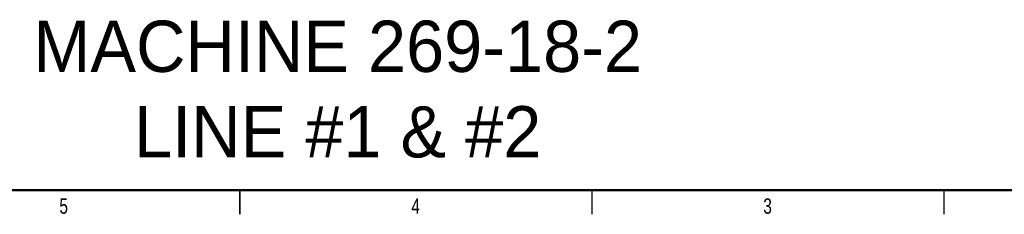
# Model space of a CAD drawing. Header units: inches. Extents: x 0.1 to 43.9, y 0.1 to 33.9.
# Tile 23 of 50: x 18.6 to 33.9, y 0.1 to 3.2. Entities that reach past the tile are written whole.
import ezdxf

# ---------------------------------------------------------------- set-up
doc = ezdxf.new("R2010")
doc.units = ezdxf.units.IN
doc.header["$MEASUREMENT"] = 0
doc.styles.add('SLDTEXTSTYLE0', font='TXT', dxfattribs={"width": 0.75})

msp = doc.modelspace()

# ---------------------------------------------------------------- linework, layer by layer
at = {"color": 7, "linetype": 'Continuous', "lineweight": 50}
msp.add_line((43.5, 0.5), (0.5, 0.5), dxfattribs=at)
at = {"color": 7, "linetype": 'Continuous', "lineweight": 25}
for p, q in [((22, 0.125), (22, 0.5)), ((22, 0.5), (22, 0.125)), ((27.5, 0.5), (27.5, 0.125)), ((33, 0.5), (33, 0.125))]:
    msp.add_line(p, q, dxfattribs=at)

# ---------------------------------------------------------------- texts
at = {"insert": (23.53, 3.146), "char_height": 0.8, "attachment_point": 2}
msp.add_mtext_dynamic_manual_height_columns('MACHINE 269-18-2\\PLINE #1 & #2', width=12.0931, gutter_width=0.069, heights=[0], dxfattribs=at)
at = {"color": 7, "linetype": 'Continuous', "lineweight": 0, "char_height": 0.24, "attachment_point": 2, "style": 'SLDTEXTSTYLE0'}
for s, insert in [('5', (19.248, 0.373)), ('4', (24.748, 0.373)), ('3', (30.248, 0.373))]:
    msp.add_mtext(s, dxfattribs=dict(at, insert=insert))

doc.saveas('drawing.dxf')
